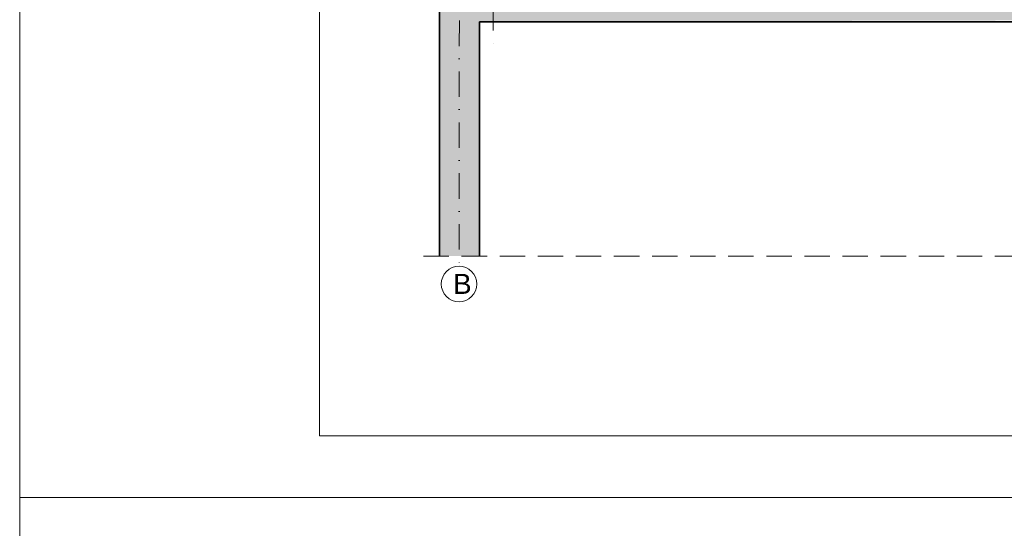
# Model space of a CAD drawing. Header units: millimetres. Extents: x 14041 to 23361, y -6349 to 12956.
# Tile 5 of 106: x 19155 to 20140, y -3410 to -2901. Entities that reach past the tile are written whole.
import ezdxf

# ---------------------------------------------------------------- set-up
doc = ezdxf.new("R2010")
doc.units = ezdxf.units.MM
doc.linetypes.add('DASHDOTX2', pattern=[50.8, 25.4, -12.7, 0, -12.7])
doc.linetypes.add('KRESKOWA', pattern=[19.05, 12.7, -6.35])
for name, color, linetype, lineweight in [('A- osie', 2, 'DASHDOTX2', 5), ('A-przerywana', 4, 'KRESKOWA', 5), ('A-Tabelka', 7, 'Continuous', 18), ('A-wypełnienie', 252, 'Continuous', 9), ('A-ściany projektowane', 5, 'Continuous', 35)]:
    doc.layers.add(name, color=color, linetype=linetype, lineweight=lineweight)
doc.styles.get("Standard").update_dxf_attribs({"font": 'arial.ttf'})

msp = doc.modelspace()

# ---------------------------------------------------------------- hatches: boundary and pattern name
at = {"layer": 'A-wypełnienie', "ltscale": 2, "transparency": 33554687}
h = msp.add_hatch(dxfattribs=at)
h.set_pattern_fill('ANSI33', color=253, scale=2)
h.set_pattern_definition([(45, (-18857.583, -15909.886), (-8.980256, 8.980256), []), (45, (-18848.603, -15909.886), (-8.980256, 8.980256), [6.35, -3.175])])
h.paths.add_polyline_path([(20574.79, -3137.51), (20594.81, -3137.51), (20594.82, -2862.93), (20574.83, -2862.73), (19614.79, -2853.13), (19614.79, -2761.23), (19574.79, -2761.23), (19574.79, -2853.13), (19574.79, -3137.51), (19614.79, -3137.51), (19614.79, -2903.13), (20474.79, -2901.13), (20574.79, -2901.13)])
h.paths.add_polyline_path([(20594.81, -3137.51), (20614.81, -3137.51), (20614.82, -2863.13), (20594.82, -2862.93)])

# ---------------------------------------------------------------- linework, layer by layer
at = {"layer": 'A- osie'}
for p, q in [((19628.33, -2581.14), (19628.33, -2926.71)), ((19594.79, -2749.34), (19594.3, -3147.68))]:
    msp.add_line(p, q, dxfattribs=at)
at = {"layer": 'A- osie', "linetype": 'Continuous'}
msp.add_circle((19594.3, -3165.43), 17.76, dxfattribs=at)
at = {"layer": 'A-przerywana', "ltscale": 2}
msp.add_line((19558.76, -3137.51), (20929.82, -3137.51), dxfattribs=at)
at = {"layer": 'A-Tabelka', "lineweight": 18}
for points in [[(19154.85, -3378.82), (23354.85, -3378.82), (23354.85, -408.82), (19154.85, -408.82)], [(19454.85, -3317.07), (23292.85, -3317.07), (23292.85, -470.57), (19454.85, -470.57)], [(19154.85, -6348.82), (23354.85, -6348.82), (23354.85, -3378.82), (19154.85, -3378.82)]]:
    msp.add_lwpolyline(points, close=True, dxfattribs=at)
at = {"layer": 'A-ściany projektowane'}
for p, q in [((19574.79, -2761.23), (19574.79, -3137.51)), ((19614.79, -3137.51), (19614.79, -2903.13))]:
    msp.add_line(p, q, dxfattribs=at)
at = {"layer": 'A-ściany projektowane', "lineweight": 15}
for p, q in [((19574.79, -3137.51), (19574.79, -2903.13)), ((20474.79, -2903.13), (19874.79, -2903.13))]:
    msp.add_line(p, q, dxfattribs=at)
at = {"layer": 'A-ściany projektowane'}
msp.add_lwpolyline([(20574.79, -2903.13), (19614.79, -2903.13)], dxfattribs=at)

# ---------------------------------------------------------------- texts
at = {"layer": 'A- osie', "insert": (19588.25, -3155.29), "char_height": 20, "attachment_point": 1}
msp.add_mtext_dynamic_manual_height_columns('B', width=19.2952, gutter_width=6.25, heights=[0], dxfattribs=at)

doc.saveas('drawing.dxf')
